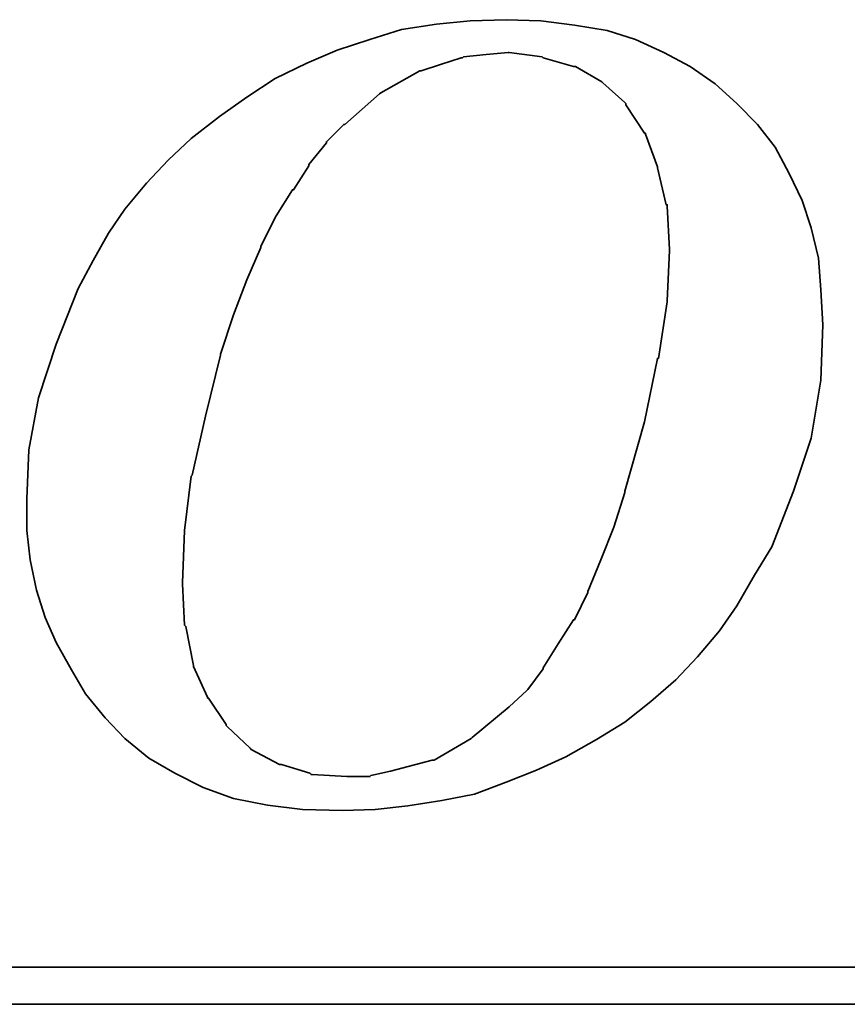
# Model space of a CAD drawing. Extents: x -262 to 1060, y 79 to 210.
# Tile 43 of 48: x 1033.51 to 1037.45, y 141.53 to 146.22. Entities that reach past the tile are written whole.
import ezdxf

# ---------------------------------------------------------------- set-up
doc = ezdxf.new("R2010")
doc.units = 0
doc.header["$MEASUREMENT"] = 0
doc.layers.add('DIM', color=4, linetype='CONTINUOUS')
doc.layers.add('layer 1', color=7, linetype='CONTINUOUS')

# ---------------------------------------------------------------- blocks, each defined once
blk = doc.blocks.new('TBI MOTION logo(完整正式版)')
at = {"layer": 'layer 1', "color": 22, "lineweight": 35}
for points, knots in [([(35.79625, -6.98375), (35.79625, -6.98375), (36.23125, -7.43875), (36.23125, -7.43875), (36.23125, -7.43875), (36.23125, -7.43875), (36.75625, -7.87125), (36.75625, -7.87125), (36.75625, -7.87125), (36.75625, -7.87125), (37.33125, -8.20375), (37.33125, -8.20375), (37.33125, -8.20375), (37.33125, -8.20375), (37.95625, -8.51875), (37.95625, -8.51875), (37.95625, -8.51875), (37.95625, -8.51875), (38.62625, -8.75875), (38.62625, -8.75875), (38.62625, -8.75875), (38.62625, -8.75875), (39.37125, -8.90375), (39.37125, -8.90375), (39.37125, -8.90375), (39.37125, -8.90375), (40.14125, -8.99875), (40.14125, -8.99875), (40.14125, -8.99875), (40.14125, -8.99875), (41.02625, -9.02375), (41.02625, -9.02375), (41.02625, -9.02375), (41.02625, -9.02375), (41.74625, -8.99875), (41.74625, -8.99875), (41.74625, -8.99875), (41.74625, -8.99875), (42.46625, -8.92375), (42.46625, -8.92375), (42.46625, -8.92375), (42.46625, -8.92375), (43.21125, -8.80625), (43.21125, -8.80625), (43.21125, -8.80625), (43.21125, -8.80625), (43.93125, -8.66375), (43.93125, -8.66375), (43.93125, -8.66375), (43.93125, -8.66375), (44.62625, -8.39875), (44.62625, -8.39875), (44.62625, -8.39875), (44.62625, -8.39875), (45.29625, -8.13375), (45.29625, -8.13375), (45.29625, -8.13375), (45.29625, -8.13375), (45.94625, -7.84375), (45.94625, -7.84375), (45.94625, -7.84375), (45.94625, -7.84375), (46.61625, -7.46375), (46.61625, -7.46375), (46.61625, -7.46375), (46.61625, -7.46375), (47.24125, -7.07875), (47.24125, -7.07875), (47.24125, -7.07875), (47.24125, -7.07875), (47.81625, -6.62375), (47.81625, -6.62375), (47.81625, -6.62375), (47.81625, -6.62375), (48.36875, -6.14375), (48.36875, -6.14375), (48.36875, -6.14375), (48.36875, -6.14375), (48.84625, -5.64125), (48.84625, -5.64125), (48.84625, -5.64125), (48.84625, -5.64125), (49.32625, -5.06375), (49.32625, -5.06375), (49.32625, -5.06375), (49.32625, -5.06375), (49.71125, -4.51374), (49.71125, -4.51374), (49.71125, -4.51374), (49.71125, -4.51374), (50.09625, -3.83874), (50.09625, -3.83874), (50.09625, -3.83874), (50.09625, -3.83874), (50.48125, -3.21374), (50.48125, -3.21374), (50.48125, -3.21374), (50.48125, -3.21374), (50.96125, -1.99125), (50.96125, -1.99125), (50.96125, -1.99125), (50.96125, -1.99125), (51.34375, -0.81875), (51.34375, -0.81875), (51.34375, -0.81875), (51.34375, -0.81875), (51.56125, 0.45624), (51.56125, 0.45624), (51.56125, 0.45624), (51.56125, 0.45624), (51.60625, 1.67624), (51.60625, 1.67624), (51.60625, 1.67624), (51.60625, 1.67624), (51.56125, 2.44625), (51.56125, 2.44625), (51.56125, 2.44625), (51.56125, 2.44625), (51.51125, 3.14125), (51.51125, 3.14125), (51.51125, 3.14125), (51.51125, 3.14125), (51.34375, 3.81125), (51.34375, 3.81125), (51.34375, 3.81125), (51.34375, 3.81125), (51.15125, 4.41125), (51.15125, 4.41125), (51.15125, 4.41125), (51.15125, 4.41125), (50.86125, 5.01125), (50.86125, 5.01125), (50.86125, 5.01125), (50.86125, 5.01125), (50.55125, 5.58875), (50.55125, 5.58875), (50.55125, 5.58875), (50.55125, 5.58875), (50.16625, 6.09125), (50.16625, 6.09125), (50.16625, 6.09125), (50.16625, 6.09125), (49.71125, 6.54875), (49.71125, 6.54875), (49.71125, 6.54875), (49.71125, 6.54875), (49.23125, 6.98125), (49.23125, 6.98125), (49.23125, 6.98125), (49.23125, 6.98125), (48.67875, 7.36625), (48.67875, 7.36625), (48.67875, 7.36625), (48.67875, 7.36625), (48.10375, 7.67625), (48.10375, 7.67625), (48.10375, 7.67625), (48.10375, 7.67625), (47.48125, 7.96375), (47.48125, 7.96375), (47.48125, 7.96375), (47.48125, 7.96375), (46.85625, 8.15625), (46.85625, 8.15625), (46.85625, 8.15625), (46.85625, 8.15625), (46.13625, 8.27624), (46.13625, 8.27624), (46.13625, 8.27624), (46.13625, 8.27624), (45.39125, 8.37125), (45.39125, 8.37125), (45.39125, 8.37125), (45.39125, 8.37125), (44.62625, 8.39624), (44.62625, 8.39624), (44.62625, 8.39624), (44.62625, 8.39624), (43.83625, 8.37125), (43.83625, 8.37125), (43.83625, 8.37125), (43.83625, 8.37125), (43.09125, 8.30125), (43.09125, 8.30125), (43.09125, 8.30125), (43.09125, 8.30125), (42.32125, 8.18125), (42.32125, 8.18125), (42.32125, 8.18125), (42.32125, 8.18125), (41.62875, 7.96375), (41.62875, 7.96375), (41.62875, 7.96375), (41.62875, 7.96375), (40.90625, 7.72625), (40.90625, 7.72625), (40.90625, 7.72625), (40.90625, 7.72625), (40.23624, 7.43625), (40.23624, 7.43625), (40.23624, 7.43625), (40.23624, 7.43625), (39.54124, 7.10125), (39.54124, 7.10125), (39.54124, 7.10125), (39.54124, 7.10125), (38.91625, 6.69125), (38.91625, 6.69125), (38.91625, 6.69125), (38.91625, 6.69125), (38.31625, 6.26125), (38.31625, 6.26125), (38.31625, 6.26125), (38.31625, 6.26125), (37.69125, 5.78125), (37.69125, 5.78125), (37.69125, 5.78125), (37.69125, 5.78125), (37.18625, 5.30125), (37.18625, 5.30125), (37.18625, 5.30125), (37.18625, 5.30125), (36.70625, 4.79624), (36.70625, 4.79624), (36.70625, 4.79624), (36.70625, 4.79624), (36.23125, 4.22125), (36.23125, 4.22125), (36.23125, 4.22125), (36.23125, 4.22125), (35.87124, 3.69375), (35.87124, 3.69375), (35.87124, 3.69375), (35.87124, 3.69375), (35.53125, 3.09125), (35.53125, 3.09125), (35.53125, 3.09125), (35.53125, 3.09125), (35.19875, 2.47125), (35.19875, 2.47125), (35.19875, 2.47125), (35.19875, 2.47125), (34.71625, 1.24625), (34.71625, 1.24625), (34.71625, 1.24625), (34.71625, 1.24625), (34.33125, 0.06874), (34.33125, 0.06874), (34.33125, 0.06874), (34.33125, 0.06874), (34.11625, -1.07875), (34.11625, -1.07875), (34.11625, -1.07875), (34.11625, -1.07875), (34.07125, -2.15875), (34.07125, -2.15875), (34.07125, -2.15875), (34.07125, -2.15875), (34.07125, -2.85375), (34.07125, -2.85375), (34.07125, -2.85375), (34.07125, -2.85375), (34.14125, -3.50375), (34.14125, -3.50375), (34.14125, -3.50375), (34.14125, -3.50375), (34.28625, -4.17375), (34.28625, -4.17375), (34.28625, -4.17375), (34.28625, -4.17375), (34.47625, -4.77624), (34.47625, -4.77624), (34.47625, -4.77624), (34.47625, -4.77624), (34.71625, -5.32625), (34.71625, -5.32625), (34.71625, -5.32625), (34.71625, -5.32625), (35.05375, -5.92875), (35.05375, -5.92875), (35.05375, -5.92875), (35.05375, -5.92875), (35.36375, -6.45375), (35.36375, -6.45375), (35.36375, -6.45375), (35.36375, -6.45375), (35.79625, -6.98375), (35.79625, -6.98375)], [0, 0, 0, 0, 0.01388889, 0.01388889, 0.01388889, 0.01388889, 0.02777778, 0.02777778, 0.02777778, 0.02777778, 0.04166667, 0.04166667, 0.04166667, 0.04166667, 0.05555556, 0.05555556, 0.05555556, 0.05555556, 0.06944444, 0.06944444, 0.06944444, 0.06944444, 0.08333333, 0.08333333, 0.08333333, 0.08333333, 0.09722222, 0.09722222, 0.09722222, 0.09722222, 0.11111111, 0.11111111, 0.11111111, 0.11111111, 0.125, 0.125, 0.125, 0.125, 0.13888889, 0.13888889, 0.13888889, 0.13888889, 0.15277778, 0.15277778, 0.15277778, 0.15277778, 0.16666667, 0.16666667, 0.16666667, 0.16666667, 0.18055556, 0.18055556, 0.18055556, 0.18055556, 0.19444444, 0.19444444, 0.19444444, 0.19444444, 0.20833333, 0.20833333, 0.20833333, 0.20833333, 0.22222222, 0.22222222, 0.22222222, 0.22222222, 0.23611111, 0.23611111, 0.23611111, 0.23611111, 0.25, 0.25, 0.25, 0.25, 0.26388889, 0.26388889, 0.26388889, 0.26388889, 0.27777778, 0.27777778, 0.27777778, 0.27777778, 0.29166667, 0.29166667, 0.29166667, 0.29166667, 0.30555556, 0.30555556, 0.30555556, 0.30555556, 0.31944444, 0.31944444, 0.31944444, 0.31944444, 0.33333333, 0.33333333, 0.33333333, 0.33333333, 0.34722222, 0.34722222, 0.34722222, 0.34722222, 0.36111111, 0.36111111, 0.36111111, 0.36111111, 0.375, 0.375, 0.375, 0.375, 0.38888889, 0.38888889, 0.38888889, 0.38888889, 0.40277778, 0.40277778, 0.40277778, 0.40277778, 0.41666667, 0.41666667, 0.41666667, 0.41666667, 0.43055556, 0.43055556, 0.43055556, 0.43055556, 0.44444444, 0.44444444, 0.44444444, 0.44444444, 0.45833333, 0.45833333, 0.45833333, 0.45833333, 0.47222222, 0.47222222, 0.47222222, 0.47222222, 0.48611111, 0.48611111, 0.48611111, 0.48611111, 0.5, 0.5, 0.5, 0.5, 0.51388889, 0.51388889, 0.51388889, 0.51388889, 0.52777778, 0.52777778, 0.52777778, 0.52777778, 0.54166667, 0.54166667, 0.54166667, 0.54166667, 0.55555556, 0.55555556, 0.55555556, 0.55555556, 0.56944444, 0.56944444, 0.56944444, 0.56944444, 0.58333333, 0.58333333, 0.58333333, 0.58333333, 0.59722222, 0.59722222, 0.59722222, 0.59722222, 0.61111111, 0.61111111, 0.61111111, 0.61111111, 0.625, 0.625, 0.625, 0.625, 0.63888889, 0.63888889, 0.63888889, 0.63888889, 0.65277778, 0.65277778, 0.65277778, 0.65277778, 0.66666667, 0.66666667, 0.66666667, 0.66666667, 0.68055556, 0.68055556, 0.68055556, 0.68055556, 0.69444444, 0.69444444, 0.69444444, 0.69444444, 0.70833333, 0.70833333, 0.70833333, 0.70833333, 0.72222222, 0.72222222, 0.72222222, 0.72222222, 0.73611111, 0.73611111, 0.73611111, 0.73611111, 0.75, 0.75, 0.75, 0.75, 0.76388889, 0.76388889, 0.76388889, 0.76388889, 0.77777778, 0.77777778, 0.77777778, 0.77777778, 0.79166667, 0.79166667, 0.79166667, 0.79166667, 0.80555556, 0.80555556, 0.80555556, 0.80555556, 0.81944444, 0.81944444, 0.81944444, 0.81944444, 0.83333333, 0.83333333, 0.83333333, 0.83333333, 0.84722222, 0.84722222, 0.84722222, 0.84722222, 0.86111111, 0.86111111, 0.86111111, 0.86111111, 0.875, 0.875, 0.875, 0.875, 0.88888889, 0.88888889, 0.88888889, 0.88888889, 0.90277778, 0.90277778, 0.90277778, 0.90277778, 0.91666667, 0.91666667, 0.91666667, 0.91666667, 0.93055556, 0.93055556, 0.93055556, 0.93055556, 0.94444444, 0.94444444, 0.94444444, 0.94444444, 0.95833333, 0.95833333, 0.95833333, 0.95833333, 0.97222222, 0.97222222, 0.97222222, 0.97222222, 0.98611111, 0.98611111, 0.98611111, 0.98611111, 1, 1, 1, 1]), ([(38.33875, 1.03124), (38.33875, 1.03124), (38.62625, 1.89625), (38.62625, 1.89625), (38.62625, 1.89625), (38.62625, 1.89625), (38.91625, 2.66375), (38.91625, 2.66375), (38.91625, 2.66375), (38.91625, 2.66375), (39.22625, 3.38125), (39.22625, 3.38125), (39.22625, 3.38125), (39.22625, 3.38125), (39.22625, 3.40624), (39.22625, 3.40624), (39.22625, 3.40624), (39.22625, 3.40624), (39.56124, 4.07624), (39.56124, 4.07624), (39.56124, 4.07624), (39.56124, 4.07624), (39.92125, 4.65125), (39.92125, 4.65125), (39.92125, 4.65125), (39.92125, 4.65125), (39.94625, 4.65125), (39.94625, 4.65125), (39.94625, 4.65125), (39.94625, 4.65125), (40.28125, 5.17875), (40.28125, 5.17875), (40.28125, 5.17875), (40.28125, 5.17875), (40.28125, 5.20375), (40.28125, 5.20375), (40.28125, 5.20375), (40.28125, 5.20375), (40.66875, 5.68625), (40.66875, 5.68625), (40.66875, 5.68625), (40.66875, 5.68625), (40.66875, 5.70625), (40.66875, 5.70625), (40.66875, 5.70625), (40.66875, 5.70625), (41.05124, 6.09125), (41.05124, 6.09125), (41.05124, 6.09125), (41.05124, 6.09125), (41.07625, 6.09125), (41.07625, 6.09125), (41.07625, 6.09125), (41.07625, 6.09125), (41.84125, 6.76625), (41.84125, 6.76625), (41.84125, 6.76625), (41.84125, 6.76625), (41.86625, 6.78625), (41.86625, 6.78625), (41.86625, 6.78625), (41.86625, 6.78625), (42.73125, 7.26624), (42.73125, 7.26624), (42.73125, 7.26624), (42.73125, 7.26624), (42.75625, 7.26624), (42.75625, 7.26624), (42.75625, 7.26624), (42.75625, 7.26624), (43.18625, 7.41125), (43.18625, 7.41125), (43.18625, 7.41125), (43.18625, 7.41125), (43.64125, 7.55625), (43.64125, 7.55625), (43.64125, 7.55625), (43.64125, 7.55625), (43.66625, 7.55625), (43.66625, 7.55625), (43.66625, 7.55625), (43.66625, 7.55625), (43.69125, 7.58124), (43.69125, 7.58124), (43.69125, 7.58124), (43.69125, 7.58124), (44.19125, 7.62625), (44.19125, 7.62625), (44.19125, 7.62625), (44.19125, 7.62625), (44.67125, 7.67625), (44.67125, 7.67625), (44.67125, 7.67625), (44.67125, 7.67625), (44.69625, 7.67625), (44.69625, 7.67625), (44.69625, 7.67625), (44.69625, 7.67625), (45.41875, 7.58124), (45.41875, 7.58124), (45.41875, 7.58124), (45.41875, 7.58124), (45.44125, 7.55625), (45.44125, 7.55625), (45.44125, 7.55625), (45.44125, 7.55625), (46.11125, 7.36625), (46.11125, 7.36625), (46.11125, 7.36625), (46.11125, 7.36625), (46.13625, 7.36625), (46.13625, 7.36625), (46.13625, 7.36625), (46.13625, 7.36625), (46.15875, 7.36625), (46.15875, 7.36625), (46.15875, 7.36625), (46.15875, 7.36625), (46.73625, 7.02624), (46.73625, 7.02624), (46.73625, 7.02624), (46.73625, 7.02624), (46.76125, 7.00624), (46.76125, 7.00624), (46.76125, 7.00624), (46.76125, 7.00624), (47.24125, 6.57124), (47.24125, 6.57124), (47.24125, 6.57124), (47.24125, 6.57124), (47.26625, 6.54875), (47.26625, 6.54875), (47.26625, 6.54875), (47.26625, 6.54875), (47.26625, 6.52375), (47.26625, 6.52375), (47.26625, 6.52375), (47.26625, 6.52375), (47.67375, 5.89875), (47.67375, 5.89875), (47.67375, 5.89875), (47.67375, 5.89875), (47.69625, 5.89875), (47.69625, 5.89875), (47.69625, 5.89875), (47.69625, 5.89875), (47.69625, 5.87625), (47.69625, 5.87625), (47.69625, 5.87625), (47.69625, 5.87625), (47.96125, 5.15625), (47.96125, 5.15625), (47.96125, 5.15625), (47.96125, 5.15625), (47.96125, 5.13125), (47.96125, 5.13125), (47.96125, 5.13125), (47.96125, 5.13125), (48.15125, 4.31875), (48.15125, 4.31875), (48.15125, 4.31875), (48.15125, 4.31875), (48.17625, 4.31875), (48.17625, 4.31875), (48.17625, 4.31875), (48.17625, 4.31875), (48.17625, 4.29125), (48.17625, 4.29125), (48.17625, 4.29125), (48.17625, 4.29125), (48.22625, 3.33125), (48.22625, 3.33125), (48.22625, 3.33125), (48.22625, 3.33125), (48.22625, 3.30875), (48.22625, 3.30875), (48.22625, 3.30875), (48.22625, 3.30875), (48.17625, 2.20624), (48.17625, 2.20624), (48.17625, 2.20624), (48.17625, 2.20624), (48.17625, 2.18124), (48.17625, 2.18124), (48.17625, 2.18124), (48.17625, 2.18124), (47.98375, 0.93624), (47.98375, 0.93624), (47.98375, 0.93624), (47.98375, 0.93624), (47.96125, 0.93624), (47.96125, 0.93624), (47.96125, 0.93624), (47.96125, 0.93624), (47.67375, -0.45874), (47.67375, -0.45874), (47.67375, -0.45874), (47.67375, -0.45874), (47.24125, -1.99125), (47.24125, -1.99125), (47.24125, -1.99125), (47.24125, -1.99125), (47.24125, -2.01874), (47.24125, -2.01874), (47.24125, -2.01874), (47.24125, -2.01874), (47.00125, -2.78375), (47.00125, -2.78375), (47.00125, -2.78375), (47.00125, -2.78375), (46.71125, -3.50375), (46.71125, -3.50375), (46.71125, -3.50375), (46.71125, -3.50375), (46.42625, -4.19875), (46.42625, -4.19875), (46.42625, -4.19875), (46.42625, -4.19875), (46.42625, -4.22375), (46.42625, -4.22375), (46.42625, -4.22375), (46.42625, -4.22375), (46.13625, -4.82374), (46.13625, -4.82374), (46.13625, -4.82374), (46.13625, -4.82374), (46.11125, -4.82374), (46.11125, -4.82374), (46.11125, -4.82374), (46.11125, -4.82374), (45.77625, -5.35125), (45.77625, -5.35125), (45.77625, -5.35125), (45.77625, -5.35125), (45.44125, -5.87875), (45.44125, -5.87875), (45.44125, -5.87875), (45.44125, -5.87875), (45.44125, -5.90375), (45.44125, -5.90375), (45.44125, -5.90375), (45.44125, -5.90375), (45.10625, -6.35875), (45.10625, -6.35875), (45.10625, -6.35875), (45.10625, -6.35875), (45.08125, -6.38375), (45.08125, -6.38375), (45.08125, -6.38375), (45.08125, -6.38375), (44.69625, -6.74375), (44.69625, -6.74375), (44.69625, -6.74375), (44.69625, -6.74375), (43.88375, -7.41625), (43.88375, -7.41625), (43.88375, -7.41625), (43.88375, -7.41625), (43.85625, -7.43875), (43.85625, -7.43875), (43.85625, -7.43875), (43.85625, -7.43875), (43.04125, -7.91875), (43.04125, -7.91875), (43.04125, -7.91875), (43.04125, -7.91875), (43.01625, -7.91875), (43.01625, -7.91875), (43.01625, -7.91875), (43.01625, -7.91875), (42.99625, -7.91875), (42.99625, -7.91875), (42.99625, -7.91875), (42.99625, -7.91875), (42.08125, -8.15875), (42.08125, -8.15875), (42.08125, -8.15875), (42.08125, -8.15875), (41.65125, -8.25625), (41.65125, -8.25625), (41.65125, -8.25625), (41.65125, -8.25625), (41.62875, -8.27875), (41.62875, -8.27875), (41.62875, -8.27875), (41.62875, -8.27875), (41.60125, -8.27875), (41.60125, -8.27875), (41.60125, -8.27875), (41.60125, -8.27875), (41.12125, -8.27875), (41.12125, -8.27875), (41.12125, -8.27875), (41.12125, -8.27875), (40.35624, -8.23125), (40.35624, -8.23125), (40.35624, -8.23125), (40.35624, -8.23125), (40.33125, -8.23125), (40.33125, -8.23125), (40.33125, -8.23125), (40.33125, -8.23125), (40.30625, -8.20375), (40.30625, -8.20375), (40.30625, -8.20375), (40.30625, -8.20375), (39.68375, -8.01375), (39.68375, -8.01375), (39.68375, -8.01375), (39.68375, -8.01375), (39.66124, -8.01375), (39.66124, -8.01375), (39.66124, -8.01375), (39.66124, -8.01375), (39.63625, -8.01375), (39.63625, -8.01375), (39.63625, -8.01375), (39.63625, -8.01375), (39.01125, -7.67875), (39.01125, -7.67875), (39.01125, -7.67875), (39.01125, -7.67875), (38.98875, -7.65375), (38.98875, -7.65375), (38.98875, -7.65375), (38.98875, -7.65375), (38.48625, -7.17375), (38.48625, -7.17375), (38.48625, -7.17375), (38.48625, -7.17375), (38.45875, -7.14875), (38.45875, -7.14875), (38.45875, -7.14875), (38.45875, -7.14875), (38.45875, -7.12875), (38.45875, -7.12875), (38.45875, -7.12875), (38.45875, -7.12875), (38.07625, -6.54875), (38.07625, -6.54875), (38.07625, -6.54875), (38.07625, -6.54875), (38.05125, -6.54875), (38.05125, -6.54875), (38.05125, -6.54875), (38.05125, -6.54875), (38.05125, -6.52875), (38.05125, -6.52875), (38.05125, -6.52875), (38.05125, -6.52875), (37.74125, -5.85375), (37.74125, -5.85375), (37.74125, -5.85375), (37.74125, -5.85375), (37.74125, -5.82875), (37.74125, -5.82875), (37.74125, -5.82875), (37.74125, -5.82875), (37.57375, -4.96875), (37.57375, -4.96875), (37.57375, -4.96875), (37.57375, -4.96875), (37.54625, -4.94375), (37.54625, -4.94375), (37.54625, -4.94375), (37.54625, -4.94375), (37.50125, -4.03375), (37.50125, -4.03375), (37.50125, -4.03375), (37.50125, -4.03375), (37.50125, -4.00875), (37.50125, -4.00875), (37.50125, -4.00875), (37.50125, -4.00875), (37.54625, -2.85375), (37.54625, -2.85375), (37.54625, -2.85375), (37.54625, -2.85375), (37.69125, -1.65875), (37.69125, -1.65875), (37.69125, -1.65875), (37.69125, -1.65875), (37.71624, -1.63375), (37.71624, -1.63375), (37.71624, -1.63375), (37.71624, -1.63375), (38.00375, -0.33875), (38.00375, -0.33875), (38.00375, -0.33875), (38.00375, -0.33875), (38.33875, 1.00624), (38.33875, 1.00624), (38.33875, 1.00624), (38.33875, 1.00624), (38.33875, 1.03124), (38.33875, 1.03124)], [0, 0, 0, 0, 0.01010101, 0.01010101, 0.01010101, 0.01010101, 0.02020202, 0.02020202, 0.02020202, 0.02020202, 0.03030303, 0.03030303, 0.03030303, 0.03030303, 0.04040404, 0.04040404, 0.04040404, 0.04040404, 0.05050505, 0.05050505, 0.05050505, 0.05050505, 0.06060606, 0.06060606, 0.06060606, 0.06060606, 0.07070707, 0.07070707, 0.07070707, 0.07070707, 0.08080808, 0.08080808, 0.08080808, 0.08080808, 0.09090909, 0.09090909, 0.09090909, 0.09090909, 0.1010101, 0.1010101, 0.1010101, 0.1010101, 0.11111111, 0.11111111, 0.11111111, 0.11111111, 0.12121212, 0.12121212, 0.12121212, 0.12121212, 0.13131313, 0.13131313, 0.13131313, 0.13131313, 0.14141414, 0.14141414, 0.14141414, 0.14141414, 0.15151515, 0.15151515, 0.15151515, 0.15151515, 0.16161616, 0.16161616, 0.16161616, 0.16161616, 0.17171717, 0.17171717, 0.17171717, 0.17171717, 0.18181818, 0.18181818, 0.18181818, 0.18181818, 0.19191919, 0.19191919, 0.19191919, 0.19191919, 0.2020202, 0.2020202, 0.2020202, 0.2020202, 0.21212121, 0.21212121, 0.21212121, 0.21212121, 0.22222222, 0.22222222, 0.22222222, 0.22222222, 0.23232323, 0.23232323, 0.23232323, 0.23232323, 0.24242424, 0.24242424, 0.24242424, 0.24242424, 0.25252525, 0.25252525, 0.25252525, 0.25252525, 0.26262626, 0.26262626, 0.26262626, 0.26262626, 0.27272727, 0.27272727, 0.27272727, 0.27272727, 0.28282828, 0.28282828, 0.28282828, 0.28282828, 0.29292929, 0.29292929, 0.29292929, 0.29292929, 0.3030303, 0.3030303, 0.3030303, 0.3030303, 0.31313131, 0.31313131, 0.31313131, 0.31313131, 0.32323232, 0.32323232, 0.32323232, 0.32323232, 0.33333333, 0.33333333, 0.33333333, 0.33333333, 0.34343434, 0.34343434, 0.34343434, 0.34343434, 0.35353535, 0.35353535, 0.35353535, 0.35353535, 0.36363636, 0.36363636, 0.36363636, 0.36363636, 0.37373737, 0.37373737, 0.37373737, 0.37373737, 0.38383838, 0.38383838, 0.38383838, 0.38383838, 0.39393939, 0.39393939, 0.39393939, 0.39393939, 0.4040404, 0.4040404, 0.4040404, 0.4040404, 0.41414141, 0.41414141, 0.41414141, 0.41414141, 0.42424242, 0.42424242, 0.42424242, 0.42424242, 0.43434343, 0.43434343, 0.43434343, 0.43434343, 0.44444444, 0.44444444, 0.44444444, 0.44444444, 0.45454545, 0.45454545, 0.45454545, 0.45454545, 0.46464646, 0.46464646, 0.46464646, 0.46464646, 0.47474747, 0.47474747, 0.47474747, 0.47474747, 0.48484848, 0.48484848, 0.48484848, 0.48484848, 0.49494949, 0.49494949, 0.49494949, 0.49494949, 0.50505051, 0.50505051, 0.50505051, 0.50505051, 0.51515152, 0.51515152, 0.51515152, 0.51515152, 0.52525253, 0.52525253, 0.52525253, 0.52525253, 0.53535354, 0.53535354, 0.53535354, 0.53535354, 0.54545455, 0.54545455, 0.54545455, 0.54545455, 0.55555556, 0.55555556, 0.55555556, 0.55555556, 0.56565657, 0.56565657, 0.56565657, 0.56565657, 0.57575758, 0.57575758, 0.57575758, 0.57575758, 0.58585859, 0.58585859, 0.58585859, 0.58585859, 0.5959596, 0.5959596, 0.5959596, 0.5959596, 0.60606061, 0.60606061, 0.60606061, 0.60606061, 0.61616162, 0.61616162, 0.61616162, 0.61616162, 0.62626263, 0.62626263, 0.62626263, 0.62626263, 0.63636364, 0.63636364, 0.63636364, 0.63636364, 0.64646465, 0.64646465, 0.64646465, 0.64646465, 0.65656566, 0.65656566, 0.65656566, 0.65656566, 0.66666667, 0.66666667, 0.66666667, 0.66666667, 0.67676768, 0.67676768, 0.67676768, 0.67676768, 0.68686869, 0.68686869, 0.68686869, 0.68686869, 0.6969697, 0.6969697, 0.6969697, 0.6969697, 0.70707071, 0.70707071, 0.70707071, 0.70707071, 0.71717172, 0.71717172, 0.71717172, 0.71717172, 0.72727273, 0.72727273, 0.72727273, 0.72727273, 0.73737374, 0.73737374, 0.73737374, 0.73737374, 0.74747475, 0.74747475, 0.74747475, 0.74747475, 0.75757576, 0.75757576, 0.75757576, 0.75757576, 0.76767677, 0.76767677, 0.76767677, 0.76767677, 0.77777778, 0.77777778, 0.77777778, 0.77777778, 0.78787879, 0.78787879, 0.78787879, 0.78787879, 0.7979798, 0.7979798, 0.7979798, 0.7979798, 0.80808081, 0.80808081, 0.80808081, 0.80808081, 0.81818182, 0.81818182, 0.81818182, 0.81818182, 0.82828283, 0.82828283, 0.82828283, 0.82828283, 0.83838384, 0.83838384, 0.83838384, 0.83838384, 0.84848485, 0.84848485, 0.84848485, 0.84848485, 0.85858586, 0.85858586, 0.85858586, 0.85858586, 0.86868687, 0.86868687, 0.86868687, 0.86868687, 0.87878788, 0.87878788, 0.87878788, 0.87878788, 0.88888889, 0.88888889, 0.88888889, 0.88888889, 0.8989899, 0.8989899, 0.8989899, 0.8989899, 0.90909091, 0.90909091, 0.90909091, 0.90909091, 0.91919192, 0.91919192, 0.91919192, 0.91919192, 0.92929293, 0.92929293, 0.92929293, 0.92929293, 0.93939394, 0.93939394, 0.93939394, 0.93939394, 0.94949495, 0.94949495, 0.94949495, 0.94949495, 0.95959596, 0.95959596, 0.95959596, 0.95959596, 0.96969697, 0.96969697, 0.96969697, 0.96969697, 0.97979798, 0.97979798, 0.97979798, 0.97979798, 0.98989899, 0.98989899, 0.98989899, 0.98989899, 1, 1, 1, 1]), ([(75.90875, -9.47875), (75.90875, -9.47875), (75.90875, -12.28625), (75.90875, -12.28625), (75.90875, -12.28625), (75.90875, -12.28625), (75.90875, -12.47875), (75.90875, -12.47875), (75.90875, -12.47875), (75.90875, -12.47875), (75.71625, -12.47875), (75.71625, -12.47875), (75.71625, -12.47875), (75.71625, -12.47875), (-88.32875, -12.47875), (-88.32875, -12.47875), (-88.32875, -12.47875), (-88.32875, -12.47875), (-88.32875, -13.29375), (-88.32875, -13.29375), (-88.32875, -13.29375), (-88.32875, -13.29375), (82.89125, -13.29375), (82.89125, -13.29375), (82.89125, -13.29375), (82.89125, -13.29375), (75.90875, -9.47875), (75.90875, -9.47875)], [0, 0, 0, 0, 0.14285714, 0.14285714, 0.14285714, 0.14285714, 0.28571429, 0.28571429, 0.28571429, 0.28571429, 0.42857143, 0.42857143, 0.42857143, 0.42857143, 0.57142857, 0.57142857, 0.57142857, 0.57142857, 0.71428571, 0.71428571, 0.71428571, 0.71428571, 0.85714286, 0.85714286, 0.85714286, 0.85714286, 1, 1, 1, 1])]:
    blk.add_open_spline(points, degree=3, knots=knots, dxfattribs=at)

msp = doc.modelspace()

# ---------------------------------------------------------------- block references
at = {"layer": 'DIM', "xscale": 0.2159999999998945, "yscale": 0.2159999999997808, "zscale": 0.216}
msp.add_blockref('TBI MOTION logo(完整正式版)', (1026.1866, 144.4047), dxfattribs=at)

doc.saveas('drawing.dxf')
